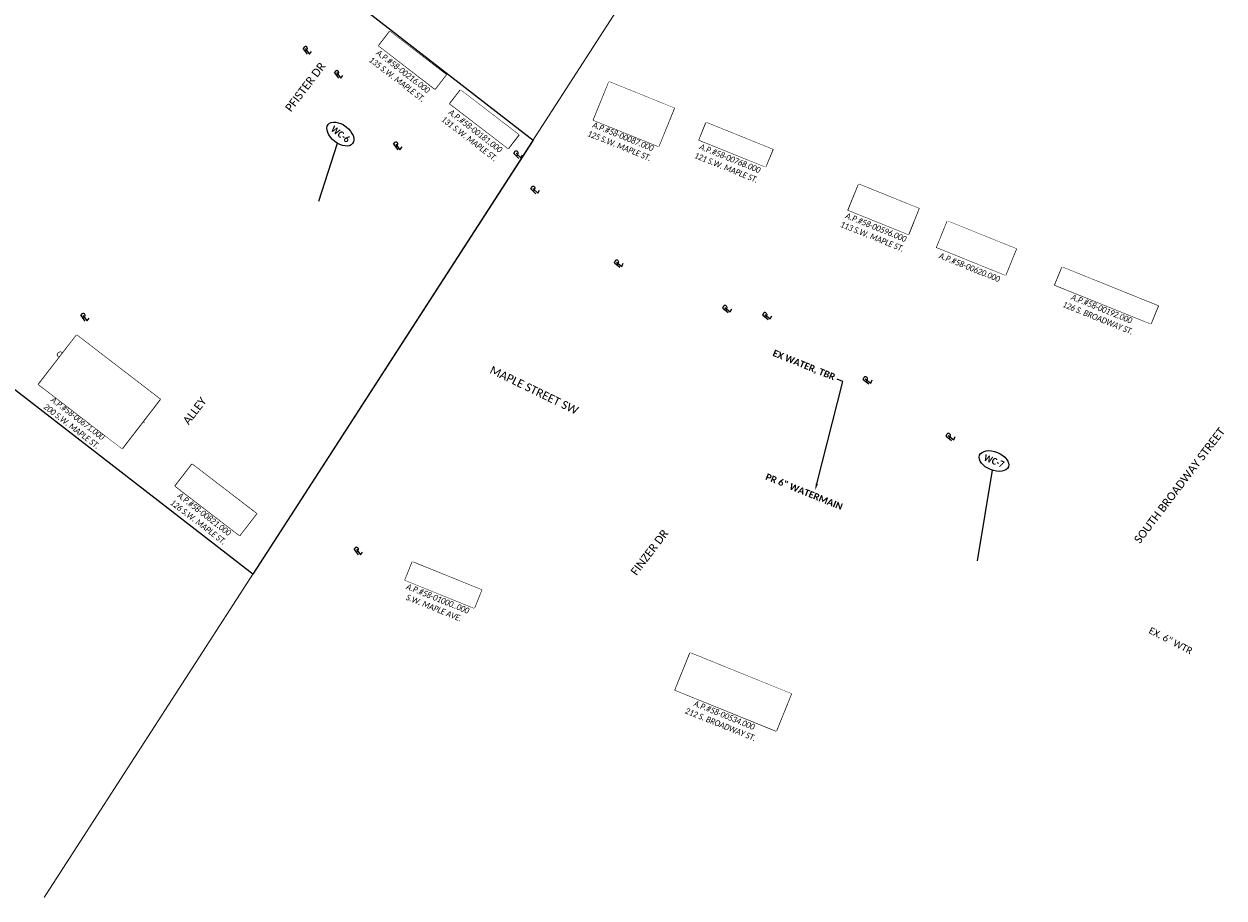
# Model space of a CAD drawing. Header units: feet. Extents: x 2204748 to 2209851, y 304262 to 307692.
# Tile 6 of 9: x 2206715 to 2207217, y 305473 to 305838. Entities that reach past the tile are written whole.
import ezdxf
from ezdxf import colors
from ezdxf.entities.mleader import LeaderData, LeaderLine
from ezdxf.math import Vec2, Vec3

# ---------------------------------------------------------------- set-up
doc = ezdxf.new("R2010")
doc.units = ezdxf.units.FT
doc.header["$MEASUREMENT"] = 0
doc.set_wipeout_variables(frame=1)
doc.linetypes.add('setbackex', pattern=[1.4, 1.3, -0.1])
for name, color, linetype in [('0_Text+_Line_Mask', 9, 'Continuous'), ('DV_X_Owner_Labels', 7, 'setbackex'), ('DV_X_Text', 7, 'Continuous'), ('RW_X_Text', 7, 'Continuous'), ('UT_P_Water_Text', 7, 'Continuous')]:
    doc.layers.add(name, color=color, linetype=linetype)
doc.layers.add('SH_VPort', color=5, linetype='Continuous', plot=False)
doc.styles.add('Simplex Normal (0.14)', font='calibri.ttf', dxfattribs={"height": 0.14})
doc.styles.add('Slanted Normal (0.125) Font 31', font='calibrii.ttf', dxfattribs={"width": 0.9, "height": 0.125})
doc.styles.add('Slanted-Sub Title', font='calibriz.ttf', dxfattribs={"height": 0.17})
doc.styles.add('Straight Normal (0.14) Font 30', font='calibrib.ttf', dxfattribs={"height": 0.14})
doc.styles.add('Straight-Normal', font='calibrib.ttf', dxfattribs={"height": 0.14})

# ---------------------------------------------------------------- blocks, each defined once
blk = doc.blocks.new('PL')
at = {"layer": 'DV_X_Text', "char_height": 0.14, "attachment_point": 1, "style": 'Simplex Normal (0.14)'}
for s, insert, width in [('{\\Fsimplex|c0;\\Q15;P}', (-0.028, 0.106), 0.15221), ('{\\Fsimplex|c0;\\Q15;L}', (0.002, 0.072), 0.05119)]:
    blk.add_mtext(s, dxfattribs=dict(at, insert=insert, width=width))

msp = doc.modelspace()

# ---------------------------------------------------------------- linework, layer by layer
at = {"layer": '0_Text+_Line_Mask'}
for points in [[(2206867.8, 305835.08), (2206891.29, 305817), (2206886.65, 305810.97), (2206863.16, 305829.05)], [(2206959.41, 305814.04), (2206986.68, 305803.02), (2206980.17, 305786.92), (2206952.9, 305797.95)], [(2206897.35, 305810.56), (2206921.64, 305791.87), (2206917.22, 305786.12), (2206892.92, 305804.81)], [(2207000.06, 305796.97), (2207027.86, 305785.72), (2207024.89, 305778.38), (2206997.09, 305789.63)], [(2207063.84, 305771.18), (2207088.99, 305761.01), (2207084.58, 305750.13), (2207059.44, 305760.3)], [(2207100.92, 305755.77), (2207129.69, 305744.14), (2207125.22, 305733.08), (2207096.44, 305744.71)], [(2207148.89, 305736.48), (2207189, 305720.26), (2207185.96, 305712.74), (2207145.85, 305728.96)], [(2206736.83, 305708.04), (2206771.68, 305681.23), (2206755.78, 305660.57), (2206720.93, 305687.38)], [(2206785.1, 305654.02), (2206812, 305633.34), (2206804.96, 305624.19), (2206778.07, 305644.88)], [(2206877.2, 305613.15), (2206906.15, 305601.45), (2206903.06, 305593.79), (2206874.11, 305605.5)], [(2206993.35, 305575.1), (2207035.64, 305558), (2207029.33, 305542.4), (2206987.04, 305559.51)]]:
    msp.add_lwpolyline(points, close=True, dxfattribs=at)
at = {"layer": 'SH_VPort', "elevation": -658.73}
msp.add_lwpolyline([(2206539.05, 306090.86), (2206927.67, 305789.63), (2206810.54, 305608.08), (2206407.18, 305920.73)], close=True, dxfattribs=at)
at = {"layer": 'SH_VPort', "color": 12, "const_width": 0.5}
msp.add_lwpolyline([(2206723.24, 305472.79), (2207028.37, 305945.71)], dxfattribs=at)
at = {"layer": 'UT_P_Water_Text'}
for points in [[(2206838.01, 305764.06), (2206845.85, 305788.29)], [(2207113.44, 305613.57), (2207119.76, 305651.56)]]:
    msp.add_lwpolyline(points, dxfattribs=at)
for centre, major_axis in [((2206847.09, 305792.13), (-5.13, 3.98)), ((2207120.39, 305655.35), (-6.02, 2.43))]:
    msp.add_ellipse(centre, major_axis=major_axis, ratio=0.596932, dxfattribs=at)

# ---------------------------------------------------------------- block references
at = {"layer": 'DV_X_Text'}
for p, xscale, yscale, zscale, rotation in [((2206832.78, 305826.01), 20.00000000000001, 20.00000000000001, 20.00000000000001, 52.27134078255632), ((2206845.87, 305815.96), 20.00000000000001, 20.00000000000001, 20.00000000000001, 52.27134078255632), ((2206870.58, 305786.03), 20.00000000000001, 20.00000000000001, 20.00000000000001, 52.27134078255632), ((2206921.13, 305782.38), 20, 20, 20, 59.87951138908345), ((2206928.21, 305767.6), 20, 20, 20, 60.58142112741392), ((2206963.33, 305736.83), 20, 20, 20, 66.13424475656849), ((2207008.67, 305717.84), 20, 20, 20, 66.18077325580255), ((2207025.39, 305714.87), 20, 20, 20, 66.1807732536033), ((2206739.81, 305714.39), 20, 20, 20, 52.45389150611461), ((2207067.39, 305688.04), 20, 20, 20, 66.25422224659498), ((2207102.09, 305664.33), 20, 20, 20, 66.31671345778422), ((2206854.11, 305616.53), 20, 20, 20, 51.63157223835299)]:
    msp.add_blockref('PL', p, dxfattribs=dict(at, xscale=xscale, yscale=yscale, zscale=zscale, rotation=rotation))

# ---------------------------------------------------------------- texts
at = {"layer": 'DV_X_Owner_Labels', "char_height": 2.5, "attachment_point": 2, "style": 'Slanted Normal (0.125) Font 31'}
for s, insert, width, rotation in [('STEVEN W. KEIM\\PO.R. 1564, PG. 546\\PA.P.#58-00216.000\\P135 S.W. MAPLE ST.', (2206879.17, 305825.94), 97.223, 322.431), ('ANTHONY R. MILLER\\PO.R. 1618, PG. 5397\\PA.P.#58-00181.000\\P131 S.W. MAPLE ST.', (2206909.42, 305801.06), 97.223, 322.431), ('BENJAMIN A.\\P& KARALYSSA\\PMILLER\\PO.R. 1562, PG. 392\\PA.P.#58-00087.000\\P125 S.W. MAPLE ST.', (2206972.02, 305807.73), 97.223, 337.983), ('CASEY J. MILLER\\PO.R. 1162, PG. 1512\\PA.P.#58-00768.000\\P121 S.W. MAPLE ST.', (2207013.59, 305790.85), 97.223, 337.983), ('ROBERT L. ENGEL\\PCYNTHIA K. ENGEL\\PD.V. 736, PG. 267\\PA.P.#58-00596.000\\P113 S.W. MAPLE ST.', (2207076.19, 305765.88), 97.223, 337.983), ('THE VILLAGE\\POF SUGARCREEK\\PO.R. 1470, PG. 1112\\PA.P.#58-00620.000', (2207115.32, 305749.13), 97.223, 337.983), ('THE VILLAGE OF SUGARCREEK\\PO.R. 1471, PG. 1134\\PA.P.#58-00192.000\\P126 S. BROADWAY ST.', (2207169.01, 305727.94), 97.223, 337.983), ('GLORIA J. SUNDHEIMER & DONNA D. MORGAN, CO-TRUSTEES OF THE ARLENE M. SIGRIST FAMILY IRREVOCABLE TRUST\\PO.R. 1514, PG. 1374\\PA.P.#58-00671.000\\P200 S.W. MAPLE ST.', (2206753.28, 305694.02), 46.8939, 322.431), ('BRIAN C. GIBSON\\PO.R. 1640, PG. 1852\\PA.P.#58-00821.000\\P126 S.W. MAPLE ST.', (2206796.05, 305640.71), 97.223, 322.431), ('RENO G. STEVANUS\\PO.R. 1630, PG. 4137\\PA.P.#58-01000..000\\PS.W. MAPLE AVE.', (2206891.39, 305606.67), 97.223, 337.983), ('ARLENE L. RAY, TRUST. OF THE\\PRAY FAMILY SURVIVING SPOUSE TRUST\\PO.R. 1577, PG. 2193\\PA.P.#58-00534.000\\P212 S. BROADWAY ST.', (2207014.33, 305565.63), 46.1793, 337.983)]:
    msp.add_mtext(s, dxfattribs=dict(at, insert=insert, width=width, rotation=rotation))
at = {"layer": 'RW_X_Text', "style": 'Slanted-Sub Title'}
for s, rotation, p in [('PFISTER DR', 52.7517, (2206826.41, 305801.13)), ('MAPLE STREET SW', 334.1189, (2206909.22, 305692.3)), ('ALLEY', 52.7517, (2206783.66, 305670.26)), ('SOUTH BROADWAY STREET', 52.7517, (2207181.36, 305620.54)), ('FINZER DR', 52.7517, (2206970.89, 305607.17))]:
    msp.add_text(s, height=3.4, rotation=rotation, dxfattribs=at).set_placement(p)
at = {"layer": 'UT_P_Water_Text', "char_height": 2.8, "width": 13.0687, "attachment_point": 5, "style": 'Straight-Normal'}
for s, insert, rotation in [('{\\W0.9;WC-6}', (2206847.09, 305792.13), 322.2559), ('{\\W0.9;WC-7}', (2207120.39, 305655.35), 337.98)]:
    msp.add_mtext(s, dxfattribs=dict(at, insert=insert, rotation=rotation))
at = {"layer": 'UT_P_Water_Text', "char_height": 2.8, "attachment_point": 1, "style": 'Straight Normal (0.14) Font 30'}
for s, insert, rotation in [('PR 6" WATERMAIN', (2207025.61, 305650.28), 337.983), ('{\\fCalibri|b0|i0|c0|p34;EX. 6" WTR}', (2207186.1, 305586.01, -610.86), 332.693)]:
    msp.add_mtext(s, dxfattribs=dict(at, insert=insert, rotation=rotation))

# ---------------------------------------------------------------- leaders
at = {"layer": 'UT_P_Water_Text'}
ml = msp.add_multileader_mtext('Standard', dxfattribs=at)
ml.set_content('EX WATER, TBR', color=256, style='Straight Normal (0.14) Font 30')
ml.set_leader_properties(color=256, lineweight=-1)
ml.build(insert=Vec2(0, 0))
ml.multileader.update_dxf_attribs({"text_right_attachment_type": 3, "dogleg_length": 0.125, "arrow_head_size": 2.8, "scale": 20})
ctx = ml.context
ctx.base_point, ctx.scale, ctx.char_height, ctx.arrow_head_size, ctx.landing_gap_size, ctx.plane_origin, ctx.plane_x_axis, ctx.plane_y_axis = Vec3(2207026.71, 305701), 20, 2.8, 2.8, 1.2, Vec3(2207081.25, 305646.65), Vec3(0.927053, -0.37493), Vec3(0.37493, 0.927053)
ctx.right_attachment, ctx.text_align_type = 3, 2
notes = []
notes.append((ctx, [(0, (1, 1, 0), (2207057.14, 305688.69), (-0.927053, 0.37493), 2.5, [(0, [(2207045.61, 305643.11)], 0, [])])]))
ctx.mtext.insert, ctx.mtext.text_direction, ctx.mtext.rotation, ctx.mtext.alignment, ctx.mtext.flow_direction = Vec3(2207054.35, 305691.66), Vec3(0.927053, -0.37493), 5.898864, 3, 5
for ctx, leaders in notes:
    for number, flags, end, landing, length, lines in leaders:
        leader = LeaderData()
        leader.index, (leader.has_last_leader_line, leader.has_dogleg_vector, leader.attachment_direction) = number, flags
        leader.last_leader_point, leader.dogleg_vector, leader.dogleg_length = Vec3(end), Vec3(landing), length
        for number, points, colour, breaks in lines:
            line = LeaderLine()
            line.index, line.vertices, line.color, line.breaks = number, Vec3.list(points), colors.encode_raw_color(colour), breaks
            leader.lines.append(line)
        ctx.leaders.append(leader)

# ---------------------------------------------------------------- next in the draw order: wipeouts: each hides what was drawn before it
for points in [[(2206867.8, 305835.08), (2206891.29, 305817), (2206886.65, 305810.97), (2206863.16, 305829.05)], [(2206959.41, 305814.04), (2206986.68, 305803.02), (2206980.17, 305786.92), (2206952.9, 305797.95)], [(2207000.06, 305796.97), (2207027.86, 305785.72), (2207024.89, 305778.38), (2206997.09, 305789.63)], [(2207063.84, 305771.18), (2207088.99, 305761.01), (2207084.58, 305750.13), (2207059.44, 305760.3)], [(2207100.92, 305755.77), (2207129.69, 305744.14), (2207125.22, 305733.08), (2207096.44, 305744.71)], [(2207148.89, 305736.48), (2207189, 305720.26), (2207185.96, 305712.74), (2207145.85, 305728.96)], [(2206736.83, 305708.04), (2206771.68, 305681.23), (2206755.78, 305660.57), (2206720.93, 305687.38)], [(2206785.1, 305654.02), (2206812, 305633.34), (2206804.96, 305624.19), (2206778.07, 305644.88)], [(2206877.2, 305613.15), (2206906.15, 305601.45), (2206903.06, 305593.79), (2206874.11, 305605.5)], [(2206993.35, 305575.1), (2207035.64, 305558), (2207029.33, 305542.4), (2206987.04, 305559.51)]]:
    msp.add_wipeout(points).dxf.layer = '0_Text+_Line_Mask'

# ---------------------------------------------------------------- next in the draw order: wipeouts: each hides what was drawn before it
msp.add_wipeout([(2206897.35, 305810.56), (2206921.64, 305791.87), (2206917.22, 305786.12), (2206892.92, 305804.81)]).dxf.layer = '0_Text+_Line_Mask'

doc.saveas('drawing.dxf')
